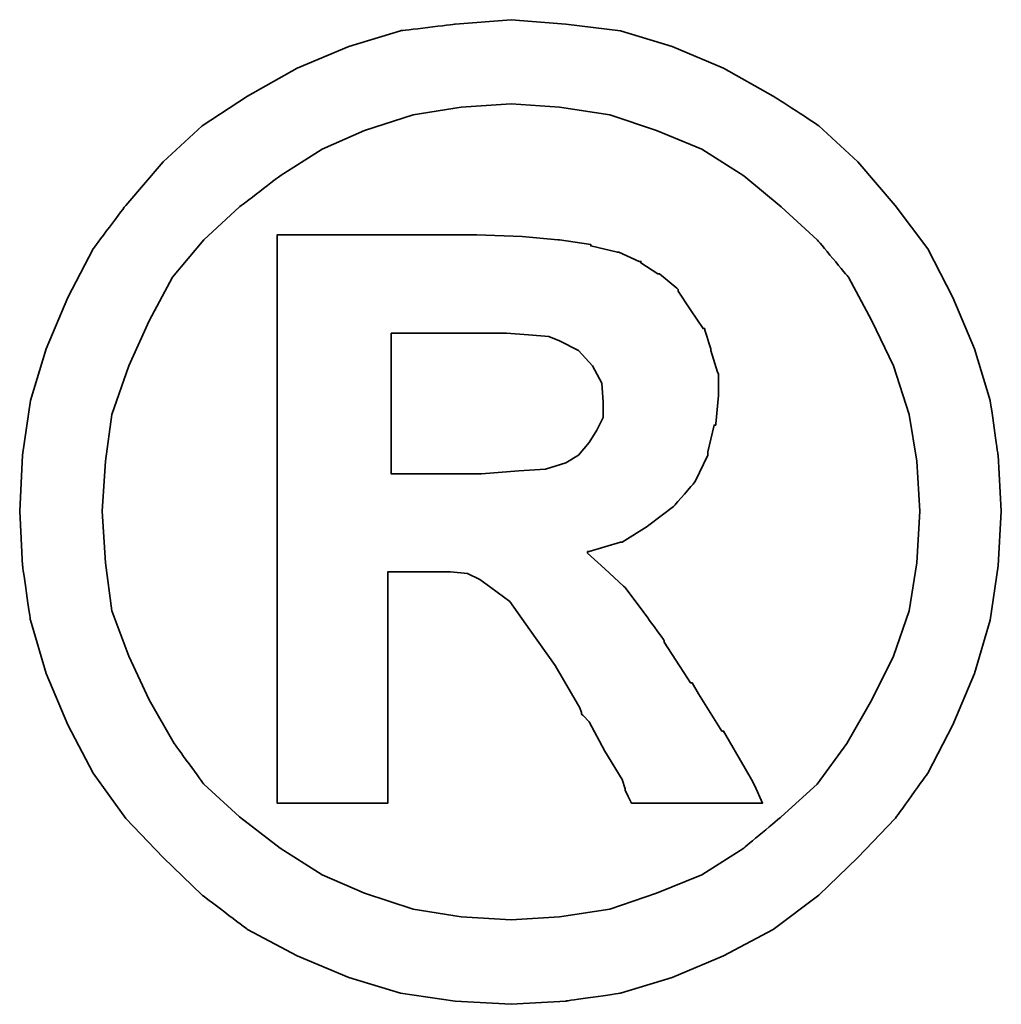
# Model space of a CAD drawing. Header units: millimetres. Extents: x 63 to 550, y -29 to 137.
# Tile 47 of 49: x 449.33 to 450.89, y 23.27 to 24.83. Entities that reach past the tile are written whole.
import ezdxf

# ---------------------------------------------------------------- set-up
doc = ezdxf.new("R2010")
doc.units = ezdxf.units.MM
doc.header["$LTSCALE"] = 0.15
doc.layers.add('DIM', color=4, linetype='CONTINUOUS')
doc.layers.add('layer 1', color=7, linetype='CONTINUOUS')

# ---------------------------------------------------------------- blocks, each defined once
blk = doc.blocks.new('TBI MOTION logo(完整正式版)')
at = {"layer": 'layer 1', "color": 22, "lineweight": 35}
for points, knots in [([(81.20634, 4.98624), (81.20634, 4.98624), (81.18649, 5.32862), (81.18649, 5.32862), (81.18649, 5.32862), (81.18649, 5.32862), (81.13886, 5.66206), (81.13886, 5.66206), (81.13886, 5.66206), (81.13886, 5.66206), (81.04359, 5.97764), (81.04359, 5.97764), (81.04359, 5.97764), (81.04359, 5.97764), (80.91061, 6.29124), (80.91061, 6.29124), (80.91061, 6.29124), (80.91061, 6.29124), (80.75778, 6.58697), (80.75778, 6.58697), (80.75778, 6.58697), (80.75778, 6.58697), (80.5593, 6.85294), (80.5593, 6.85294), (80.5593, 6.85294), (80.5593, 6.85294), (80.33105, 7.1189), (80.33105, 7.1189), (80.33105, 7.1189), (80.33105, 7.1189), (80.09287, 7.33921), (80.09287, 7.33921), (80.09287, 7.33921), (80.09287, 7.33921), (79.815, 7.51982), (79.815, 7.51982), (79.815, 7.51982), (79.815, 7.51982), (79.51133, 7.69051), (79.51133, 7.69051), (79.51133, 7.69051), (79.51133, 7.69051), (79.19773, 7.8235), (79.19773, 7.8235), (79.19773, 7.8235), (79.19773, 7.8235), (78.88215, 7.91877), (78.88215, 7.91877), (78.88215, 7.91877), (78.88215, 7.91877), (78.54871, 7.95846), (78.54871, 7.95846), (78.54871, 7.95846), (78.54871, 7.95846), (78.21526, 7.98625), (78.21526, 7.98625), (78.21526, 7.98625), (78.21526, 7.98625), (77.87388, 7.95846), (77.87388, 7.95846), (77.87388, 7.95846), (77.87388, 7.95846), (77.54044, 7.91877), (77.54044, 7.91877), (77.54044, 7.91877), (77.54044, 7.91877), (77.22485, 7.8235), (77.22485, 7.8235), (77.22485, 7.8235), (77.22485, 7.8235), (76.91027, 7.69051), (76.91027, 7.69051), (76.91027, 7.69051), (76.91027, 7.69051), (76.6056, 7.51982), (76.6056, 7.51982), (76.6056, 7.51982), (76.6056, 7.51982), (76.32972, 7.33921), (76.32972, 7.33921), (76.32972, 7.33921), (76.32972, 7.33921), (76.09154, 7.1189), (76.09154, 7.1189), (76.09154, 7.1189), (76.09154, 7.1189), (75.86329, 6.85294), (75.86329, 6.85294), (75.86329, 6.85294), (75.86329, 6.85294), (75.66382, 6.58697), (75.66382, 6.58697), (75.66382, 6.58697), (75.66382, 6.58697), (75.51099, 6.29124), (75.51099, 6.29124), (75.51099, 6.29124), (75.51099, 6.29124), (75.37702, 5.97764), (75.37702, 5.97764), (75.37702, 5.97764), (75.37702, 5.97764), (75.28175, 5.66206), (75.28175, 5.66206), (75.28175, 5.66206), (75.28175, 5.66206), (75.23411, 5.32862), (75.23411, 5.32862), (75.23411, 5.32862), (75.23411, 5.32862), (75.21625, 4.98624), (75.21625, 4.98624), (75.21625, 4.98624), (75.21625, 4.98624), (75.23411, 4.6528), (75.23411, 4.6528), (75.23411, 4.6528), (75.23411, 4.6528), (75.28175, 4.32035), (75.28175, 4.32035), (75.28175, 4.32035), (75.28175, 4.32035), (75.37702, 3.99583), (75.37702, 3.99583), (75.37702, 3.99583), (75.37702, 3.99583), (75.51099, 3.68224), (75.51099, 3.68224), (75.51099, 3.68224), (75.51099, 3.68224), (75.66382, 3.38749), (75.66382, 3.38749), (75.66382, 3.38749), (75.66382, 3.38749), (75.86329, 3.10963), (75.86329, 3.10963), (75.86329, 3.10963), (75.86329, 3.10963), (76.09154, 2.87145), (76.09154, 2.87145), (76.09154, 2.87145), (76.09154, 2.87145), (76.32972, 2.6432), (76.32972, 2.6432), (76.32972, 2.6432), (76.32972, 2.6432), (76.6056, 2.43381), (76.6056, 2.43381), (76.6056, 2.43381), (76.6056, 2.43381), (76.91027, 2.27205), (76.91027, 2.27205), (76.91027, 2.27205), (76.91027, 2.27205), (77.22485, 2.13906), (77.22485, 2.13906), (77.22485, 2.13906), (77.22485, 2.13906), (77.54044, 2.0438), (77.54044, 2.0438), (77.54044, 2.0438), (77.54044, 2.0438), (77.87388, 1.99616), (77.87388, 1.99616), (77.87388, 1.99616), (77.87388, 1.99616), (78.21526, 1.97631), (78.21526, 1.97631), (78.21526, 1.97631), (78.21526, 1.97631), (78.54871, 1.99616), (78.54871, 1.99616), (78.54871, 1.99616), (78.54871, 1.99616), (78.88215, 2.0438), (78.88215, 2.0438), (78.88215, 2.0438), (78.88215, 2.0438), (79.19773, 2.13906), (79.19773, 2.13906), (79.19773, 2.13906), (79.19773, 2.13906), (79.51133, 2.27205), (79.51133, 2.27205), (79.51133, 2.27205), (79.51133, 2.27205), (79.815, 2.43381), (79.815, 2.43381), (79.815, 2.43381), (79.815, 2.43381), (80.09287, 2.6432), (80.09287, 2.6432), (80.09287, 2.6432), (80.09287, 2.6432), (80.33105, 2.87145), (80.33105, 2.87145), (80.33105, 2.87145), (80.33105, 2.87145), (80.5593, 3.10963), (80.5593, 3.10963), (80.5593, 3.10963), (80.5593, 3.10963), (80.75778, 3.38749), (80.75778, 3.38749), (80.75778, 3.38749), (80.75778, 3.38749), (80.91061, 3.68224), (80.91061, 3.68224), (80.91061, 3.68224), (80.91061, 3.68224), (81.04359, 3.99583), (81.04359, 3.99583), (81.04359, 3.99583), (81.04359, 3.99583), (81.13886, 4.32035), (81.13886, 4.32035), (81.13886, 4.32035), (81.13886, 4.32035), (81.18649, 4.6528), (81.18649, 4.6528), (81.18649, 4.6528), (81.18649, 4.6528), (81.20634, 4.98624), (81.20634, 4.98624)], [0, 0, 0, 0, 0.0178571, 0.0178571, 0.0178571, 0.0178572, 0.0357143, 0.0357143, 0.0357143, 0.0357143, 0.0535714, 0.0535714, 0.0535714, 0.0535714, 0.0714286, 0.0714286, 0.0714286, 0.0714286, 0.0892857, 0.0892857, 0.0892857, 0.0892857, 0.1071429, 0.1071429, 0.1071429, 0.1071429, 0.125, 0.125, 0.125, 0.125, 0.1428571, 0.1428571, 0.1428571, 0.1428572, 0.1607143, 0.1607143, 0.1607143, 0.1607143, 0.1785714, 0.1785714, 0.1785714, 0.1785714, 0.1964286, 0.1964286, 0.1964286, 0.1964286, 0.2142857, 0.2142857, 0.2142857, 0.2142857, 0.2321429, 0.2321429, 0.2321429, 0.2321429, 0.25, 0.25, 0.25, 0.25, 0.2678571, 0.2678571, 0.2678571, 0.2678572, 0.2857143, 0.2857143, 0.2857143, 0.2857143, 0.3035714, 0.3035714, 0.3035714, 0.3035714, 0.3214286, 0.3214286, 0.3214286, 0.3214286, 0.3392857, 0.3392857, 0.3392857, 0.3392857, 0.3571429, 0.3571429, 0.3571429, 0.3571429, 0.375, 0.375, 0.375, 0.375, 0.3928571, 0.3928571, 0.3928571, 0.3928572, 0.4107143, 0.4107143, 0.4107143, 0.4107143, 0.4285714, 0.4285714, 0.4285714, 0.4285714, 0.4464286, 0.4464286, 0.4464286, 0.4464286, 0.4642857, 0.4642857, 0.4642857, 0.4642857, 0.4821429, 0.4821429, 0.4821429, 0.4821429, 0.5, 0.5, 0.5, 0.5, 0.5178571, 0.5178571, 0.5178571, 0.5178572, 0.5357143, 0.5357143, 0.5357143, 0.5357143, 0.5535714, 0.5535714, 0.5535714, 0.5535714, 0.5714286, 0.5714286, 0.5714286, 0.5714286, 0.5892857, 0.5892857, 0.5892857, 0.5892857, 0.6071429, 0.6071429, 0.6071429, 0.6071429, 0.625, 0.625, 0.625, 0.625, 0.6428571, 0.6428571, 0.6428571, 0.6428572, 0.6607143, 0.6607143, 0.6607143, 0.6607143, 0.6785714, 0.6785714, 0.6785714, 0.6785714, 0.6964286, 0.6964286, 0.6964286, 0.6964286, 0.7142857, 0.7142857, 0.7142857, 0.7142857, 0.7321429, 0.7321429, 0.7321429, 0.7321429, 0.75, 0.75, 0.75, 0.75, 0.7678571, 0.7678571, 0.7678571, 0.7678572, 0.7857143, 0.7857143, 0.7857143, 0.7857143, 0.8035714, 0.8035714, 0.8035714, 0.8035714, 0.8214286, 0.8214286, 0.8214286, 0.8214286, 0.8392857, 0.8392857, 0.8392857, 0.8392857, 0.8571429, 0.8571429, 0.8571429, 0.8571429, 0.875, 0.875, 0.875, 0.875, 0.8928571, 0.8928571, 0.8928571, 0.8928572, 0.9107143, 0.9107143, 0.9107143, 0.9107143, 0.9285714, 0.9285714, 0.9285714, 0.9285714, 0.9464286, 0.9464286, 0.9464286, 0.9464286, 0.9642857, 0.9642857, 0.9642857, 0.9642857, 0.9821429, 0.9821429, 0.9821429, 0.9821429, 1, 1, 1, 1]), ([(80.71014, 4.98624), (80.71014, 4.98624), (80.69129, 5.29091), (80.69129, 5.29091), (80.69129, 5.29091), (80.69129, 5.29091), (80.64464, 5.57672), (80.64464, 5.57672), (80.64464, 5.57672), (80.64464, 5.57672), (80.54937, 5.87245), (80.54937, 5.87245), (80.54937, 5.87245), (80.54937, 5.87245), (80.41639, 6.14833), (80.41639, 6.14833), (80.41639, 6.14833), (80.41639, 6.14833), (80.27349, 6.41429), (80.27349, 6.41429), (80.27349, 6.41429), (80.27349, 6.41429), (80.08295, 6.64255), (80.08295, 6.64255), (80.08295, 6.64255), (80.08295, 6.64255), (79.86264, 6.84301), (79.86264, 6.84301), (79.86264, 6.84301), (79.86264, 6.84301), (79.63439, 7.03355), (79.63439, 7.03355), (79.63439, 7.03355), (79.63439, 7.03355), (79.37835, 7.1963), (79.37835, 7.1963), (79.37835, 7.1963), (79.37835, 7.1963), (79.10246, 7.30944), (79.10246, 7.30944), (79.10246, 7.30944), (79.10246, 7.30944), (78.81665, 7.40471), (78.81665, 7.40471), (78.81665, 7.40471), (78.81665, 7.40471), (78.511, 7.45234), (78.511, 7.45234), (78.511, 7.45234), (78.511, 7.45234), (78.21526, 7.47219), (78.21526, 7.47219), (78.21526, 7.47219), (78.21526, 7.47219), (77.9106, 7.45234), (77.9106, 7.45234), (77.9106, 7.45234), (77.9106, 7.45234), (77.61685, 7.40471), (77.61685, 7.40471), (77.61685, 7.40471), (77.61685, 7.40471), (77.32012, 7.30944), (77.32012, 7.30944), (77.32012, 7.30944), (77.32012, 7.30944), (77.06309, 7.1963), (77.06309, 7.1963), (77.06309, 7.1963), (77.06309, 7.1963), (76.80606, 7.03355), (76.80606, 7.03355), (76.80606, 7.03355), (76.80606, 7.03355), (76.55797, 6.84301), (76.55797, 6.84301), (76.55797, 6.84301), (76.55797, 6.84301), (76.34063, 6.64255), (76.34063, 6.64255), (76.34063, 6.64255), (76.34063, 6.64255), (76.1491, 6.41429), (76.1491, 6.41429), (76.1491, 6.41429), (76.1491, 6.41429), (76.0062, 6.14833), (76.0062, 6.14833), (76.0062, 6.14833), (76.0062, 6.14833), (75.88314, 5.87245), (75.88314, 5.87245), (75.88314, 5.87245), (75.88314, 5.87245), (75.77794, 5.57672), (75.77794, 5.57672), (75.77794, 5.57672), (75.77794, 5.57672), (75.73924, 5.29091), (75.73924, 5.29091), (75.73924, 5.29091), (75.73924, 5.29091), (75.72039, 4.98624), (75.72039, 4.98624), (75.72039, 4.98624), (75.72039, 4.98624), (75.73924, 4.67165), (75.73924, 4.67165), (75.73924, 4.67165), (75.73924, 4.67165), (75.77794, 4.37791), (75.77794, 4.37791), (75.77794, 4.37791), (75.77794, 4.37791), (75.88314, 4.10102), (75.88314, 4.10102), (75.88314, 4.10102), (75.88314, 4.10102), (76.0062, 3.83407), (76.0062, 3.83407), (76.0062, 3.83407), (76.0062, 3.83407), (76.15902, 3.56811), (76.15902, 3.56811), (76.15902, 3.56811), (76.15902, 3.56811), (76.34063, 3.32001), (76.34063, 3.32001), (76.34063, 3.32001), (76.34063, 3.32001), (76.55797, 3.11955), (76.55797, 3.11955), (76.55797, 3.11955), (76.55797, 3.11955), (76.80606, 2.92901), (76.80606, 2.92901), (76.80606, 2.92901), (76.80606, 2.92901), (77.06309, 2.76725), (77.06309, 2.76725), (77.06309, 2.76725), (77.06309, 2.76725), (77.32012, 2.65412), (77.32012, 2.65412), (77.32012, 2.65412), (77.32012, 2.65412), (77.61685, 2.55786), (77.61685, 2.55786), (77.61685, 2.55786), (77.61685, 2.55786), (77.9106, 2.51022), (77.9106, 2.51022), (77.9106, 2.51022), (77.9106, 2.51022), (78.21526, 2.49137), (78.21526, 2.49137), (78.21526, 2.49137), (78.21526, 2.49137), (78.511, 2.51022), (78.511, 2.51022), (78.511, 2.51022), (78.511, 2.51022), (78.81665, 2.55786), (78.81665, 2.55786), (78.81665, 2.55786), (78.81665, 2.55786), (79.10246, 2.65412), (79.10246, 2.65412), (79.10246, 2.65412), (79.10246, 2.65412), (79.37835, 2.76725), (79.37835, 2.76725), (79.37835, 2.76725), (79.37835, 2.76725), (79.63439, 2.92901), (79.63439, 2.92901), (79.63439, 2.92901), (79.63439, 2.92901), (79.86264, 3.11955), (79.86264, 3.11955), (79.86264, 3.11955), (79.86264, 3.11955), (80.08295, 3.32001), (80.08295, 3.32001), (80.08295, 3.32001), (80.08295, 3.32001), (80.26356, 3.56811), (80.26356, 3.56811), (80.26356, 3.56811), (80.26356, 3.56811), (80.41639, 3.83407), (80.41639, 3.83407), (80.41639, 3.83407), (80.41639, 3.83407), (80.54937, 4.10102), (80.54937, 4.10102), (80.54937, 4.10102), (80.54937, 4.10102), (80.64464, 4.37791), (80.64464, 4.37791), (80.64464, 4.37791), (80.64464, 4.37791), (80.69129, 4.67165), (80.69129, 4.67165), (80.69129, 4.67165), (80.69129, 4.67165), (80.71014, 4.98624), (80.71014, 4.98624)], [0, 0, 0, 0, 0.0192308, 0.0192308, 0.0192308, 0.0192308, 0.0384615, 0.0384615, 0.0384615, 0.0384615, 0.0576923, 0.0576923, 0.0576923, 0.0576923, 0.0769231, 0.0769231, 0.0769231, 0.0769231, 0.0961538, 0.0961538, 0.0961538, 0.0961539, 0.1153846, 0.1153846, 0.1153846, 0.1153846, 0.1346154, 0.1346154, 0.1346154, 0.1346154, 0.1538462, 0.1538462, 0.1538462, 0.1538462, 0.1730769, 0.1730769, 0.1730769, 0.1730769, 0.1923077, 0.1923077, 0.1923077, 0.1923077, 0.2115385, 0.2115385, 0.2115385, 0.2115385, 0.2307692, 0.2307692, 0.2307692, 0.2307692, 0.25, 0.25, 0.25, 0.25, 0.2692308, 0.2692308, 0.2692308, 0.2692308, 0.2884615, 0.2884615, 0.2884615, 0.2884615, 0.3076923, 0.3076923, 0.3076923, 0.3076923, 0.3269231, 0.3269231, 0.3269231, 0.3269231, 0.3461538, 0.3461538, 0.3461538, 0.3461539, 0.3653846, 0.3653846, 0.3653846, 0.3653846, 0.3846154, 0.3846154, 0.3846154, 0.3846154, 0.4038462, 0.4038462, 0.4038462, 0.4038462, 0.4230769, 0.4230769, 0.4230769, 0.4230769, 0.4423077, 0.4423077, 0.4423077, 0.4423077, 0.4615385, 0.4615385, 0.4615385, 0.4615385, 0.4807692, 0.4807692, 0.4807692, 0.4807692, 0.5, 0.5, 0.5, 0.5, 0.5192308, 0.5192308, 0.5192308, 0.5192308, 0.5384615, 0.5384615, 0.5384615, 0.5384615, 0.5576923, 0.5576923, 0.5576923, 0.5576923, 0.5769231, 0.5769231, 0.5769231, 0.5769231, 0.5961538, 0.5961538, 0.5961538, 0.5961539, 0.6153846, 0.6153846, 0.6153846, 0.6153846, 0.6346154, 0.6346154, 0.6346154, 0.6346154, 0.6538462, 0.6538462, 0.6538462, 0.6538462, 0.6730769, 0.6730769, 0.6730769, 0.6730769, 0.6923077, 0.6923077, 0.6923077, 0.6923077, 0.7115385, 0.7115385, 0.7115385, 0.7115385, 0.7307692, 0.7307692, 0.7307692, 0.7307692, 0.75, 0.75, 0.75, 0.75, 0.7692308, 0.7692308, 0.7692308, 0.7692308, 0.7884615, 0.7884615, 0.7884615, 0.7884615, 0.8076923, 0.8076923, 0.8076923, 0.8076923, 0.8269231, 0.8269231, 0.8269231, 0.8269231, 0.8461538, 0.8461538, 0.8461538, 0.8461539, 0.8653846, 0.8653846, 0.8653846, 0.8653846, 0.8846154, 0.8846154, 0.8846154, 0.8846154, 0.9038462, 0.9038462, 0.9038462, 0.9038462, 0.9230769, 0.9230769, 0.9230769, 0.9230769, 0.9423077, 0.9423077, 0.9423077, 0.9423077, 0.9615385, 0.9615385, 0.9615385, 0.9615385, 0.9807692, 0.9807692, 0.9807692, 0.9807692, 1, 1, 1, 1]), ([(76.78721, 3.2823), (76.78721, 3.2823), (76.78721, 3.32001), (76.78721, 3.32001), (76.78721, 3.32001), (76.78721, 3.32001), (76.78721, 3.42422), (76.78721, 3.42422), (76.78721, 3.42422), (76.78721, 3.42422), (76.78721, 3.59689), (76.78721, 3.59689), (76.78721, 3.59689), (76.78721, 3.59689), (76.78721, 3.80529), (76.78721, 3.80529), (76.78721, 3.80529), (76.78721, 3.80529), (76.78721, 4.0524), (76.78721, 4.0524), (76.78721, 4.0524), (76.78721, 4.0524), (76.78721, 4.32035), (76.78721, 4.32035), (76.78721, 4.32035), (76.78721, 4.32035), (76.78721, 4.92868), (76.78721, 4.92868), (76.78721, 4.92868), (76.78721, 4.92868), (76.78721, 5.53801), (76.78721, 5.53801), (76.78721, 5.53801), (76.78721, 5.53801), (76.78721, 5.82482), (76.78721, 5.82482), (76.78721, 5.82482), (76.78721, 5.82482), (76.78721, 6.07291), (76.78721, 6.07291), (76.78721, 6.07291), (76.78721, 6.07291), (76.78721, 6.30017), (76.78721, 6.30017), (76.78721, 6.30017), (76.78721, 6.30017), (76.78721, 6.45399), (76.78721, 6.45399), (76.78721, 6.45399), (76.78721, 6.45399), (76.78721, 6.5572), (76.78721, 6.5572), (76.78721, 6.5572), (76.78721, 6.5572), (76.78721, 6.59689), (76.78721, 6.59689), (76.78721, 6.59689), (76.78721, 6.59689), (76.78721, 6.67232), (76.78721, 6.67232), (76.78721, 6.67232), (76.78721, 6.67232), (76.8537, 6.67232), (76.8537, 6.67232), (76.8537, 6.67232), (76.8537, 6.67232), (76.87355, 6.67232), (76.87355, 6.67232), (76.87355, 6.67232), (76.87355, 6.67232), (76.91027, 6.67232), (76.91027, 6.67232), (76.91027, 6.67232), (76.91027, 6.67232), (77.04424, 6.67232), (77.04424, 6.67232), (77.04424, 6.67232), (77.04424, 6.67232), (77.22485, 6.67232), (77.22485, 6.67232), (77.22485, 6.67232), (77.22485, 6.67232), (77.43524, 6.67232), (77.43524, 6.67232), (77.43524, 6.67232), (77.43524, 6.67232), (77.65357, 6.67232), (77.65357, 6.67232), (77.65357, 6.67232), (77.65357, 6.67232), (77.82625, 6.67232), (77.82625, 6.67232), (77.82625, 6.67232), (77.82625, 6.67232), (77.94037, 6.67232), (77.94037, 6.67232), (77.94037, 6.67232), (77.94037, 6.67232), (77.97709, 6.67232), (77.97709, 6.67232), (77.97709, 6.67232), (77.97709, 6.67232), (77.99694, 6.67232), (77.99694, 6.67232), (77.99694, 6.67232), (77.99694, 6.67232), (78.00686, 6.67232), (78.00686, 6.67232), (78.00686, 6.67232), (78.00686, 6.67232), (78.28275, 6.6624), (78.28275, 6.6624), (78.28275, 6.6624), (78.28275, 6.6624), (78.50107, 6.64255), (78.50107, 6.64255), (78.50107, 6.64255), (78.50107, 6.64255), (78.511, 6.64255), (78.511, 6.64255), (78.511, 6.64255), (78.511, 6.64255), (78.70154, 6.61476), (78.70154, 6.61476), (78.70154, 6.61476), (78.70154, 6.61476), (78.70154, 6.60483), (78.70154, 6.60483), (78.70154, 6.60483), (78.70154, 6.60483), (78.86429, 6.56713), (78.86429, 6.56713), (78.86429, 6.56713), (78.86429, 6.56713), (78.87223, 6.56713), (78.87223, 6.56713), (78.87223, 6.56713), (78.87223, 6.56713), (78.99727, 6.51056), (78.99727, 6.51056), (78.99727, 6.51056), (78.99727, 6.51056), (79.00719, 6.51056), (79.00719, 6.51056), (79.00719, 6.51056), (79.00719, 6.51056), (79.00719, 6.50162), (79.00719, 6.50162), (79.00719, 6.50162), (79.00719, 6.50162), (79.1104, 6.43415), (79.1104, 6.43415), (79.1104, 6.43415), (79.1104, 6.43415), (79.12132, 6.43415), (79.12132, 6.43415), (79.12132, 6.43415), (79.12132, 6.43415), (79.22552, 6.34781), (79.22552, 6.34781), (79.22552, 6.34781), (79.22552, 6.34781), (79.23544, 6.33888), (79.23544, 6.33888), (79.23544, 6.33888), (79.23544, 6.33888), (79.23544, 6.32895), (79.23544, 6.32895), (79.23544, 6.32895), (79.23544, 6.32895), (79.31087, 6.21483), (79.31087, 6.21483), (79.31087, 6.21483), (79.31087, 6.21483), (79.38629, 6.1007), (79.38629, 6.1007), (79.38629, 6.1007), (79.38629, 6.1007), (79.3972, 6.1007), (79.3972, 6.1007), (79.3972, 6.1007), (79.3972, 6.1007), (79.3972, 6.09078), (79.3972, 6.09078), (79.3972, 6.09078), (79.3972, 6.09078), (79.43392, 5.97764), (79.43392, 5.97764), (79.43392, 5.97764), (79.43392, 5.97764), (79.43392, 5.96772), (79.43392, 5.96772), (79.43392, 5.96772), (79.43392, 5.96772), (79.47362, 5.83474), (79.47362, 5.83474), (79.47362, 5.83474), (79.47362, 5.83474), (79.48156, 5.82482), (79.48156, 5.82482), (79.48156, 5.82482), (79.48156, 5.82482), (79.48156, 5.69977), (79.48156, 5.69977), (79.48156, 5.69977), (79.48156, 5.69977), (79.48156, 5.69183), (79.48156, 5.69183), (79.48156, 5.69183), (79.48156, 5.69183), (79.4637, 5.51915), (79.4637, 5.51915), (79.4637, 5.51915), (79.4637, 5.51915), (79.4637, 5.51122), (79.4637, 5.51122), (79.4637, 5.51122), (79.4637, 5.51122), (79.45377, 5.51122), (79.45377, 5.51122), (79.45377, 5.51122), (79.45377, 5.51122), (79.41507, 5.34847), (79.41507, 5.34847), (79.41507, 5.34847), (79.41507, 5.34847), (79.41507, 5.33854), (79.41507, 5.33854), (79.41507, 5.33854), (79.41507, 5.33854), (79.41507, 5.32862), (79.41507, 5.32862), (79.41507, 5.32862), (79.41507, 5.32862), (79.33865, 5.16785), (79.33865, 5.16785), (79.33865, 5.16785), (79.33865, 5.16785), (79.33071, 5.15693), (79.33071, 5.15693), (79.33071, 5.15693), (79.33071, 5.15693), (79.2156, 5.02495), (79.2156, 5.02495), (79.2156, 5.02495), (79.2156, 5.02495), (79.20567, 5.01502), (79.20567, 5.01502), (79.20567, 5.01502), (79.20567, 5.01502), (79.05483, 4.89991), (79.05483, 4.89991), (79.05483, 4.89991), (79.05483, 4.89991), (79.04491, 4.89197), (79.04491, 4.89197), (79.04491, 4.89197), (79.04491, 4.89197), (78.89208, 4.7967), (78.89208, 4.7967), (78.89208, 4.7967), (78.89208, 4.7967), (78.88215, 4.7967), (78.88215, 4.7967), (78.88215, 4.7967), (78.88215, 4.7967), (78.69161, 4.73913), (78.69161, 4.73913), (78.69161, 4.73913), (78.69161, 4.73913), (78.68169, 4.73913), (78.68169, 4.73913), (78.68169, 4.73913), (78.68169, 4.73913), (78.68169, 4.72921), (78.68169, 4.72921), (78.68169, 4.72921), (78.68169, 4.72921), (78.78688, 4.63394), (78.78688, 4.63394), (78.78688, 4.63394), (78.78688, 4.63394), (78.902, 4.52875), (78.902, 4.52875), (78.902, 4.52875), (78.902, 4.52875), (78.91093, 4.52081), (78.91093, 4.52081), (78.91093, 4.52081), (78.91093, 4.52081), (79.02506, 4.36798), (79.02506, 4.36798), (79.02506, 4.36798), (79.02506, 4.36798), (79.1501, 4.1953), (79.1501, 4.1953), (79.1501, 4.1953), (79.1501, 4.1953), (79.1501, 4.18736), (79.1501, 4.18736), (79.1501, 4.18736), (79.1501, 4.18736), (79.29201, 3.96705), (79.29201, 3.96705), (79.29201, 3.96705), (79.29201, 3.96705), (79.31087, 3.93828), (79.31087, 3.93828), (79.31087, 3.93828), (79.31087, 3.93828), (79.32079, 3.93828), (79.32079, 3.93828), (79.32079, 3.93828), (79.32079, 3.93828), (79.3585, 3.87178), (79.3585, 3.87178), (79.3585, 3.87178), (79.3585, 3.87178), (79.50141, 3.64353), (79.50141, 3.64353), (79.50141, 3.64353), (79.50141, 3.64353), (79.51133, 3.64353), (79.51133, 3.64353), (79.51133, 3.64353), (79.51133, 3.64353), (79.64431, 3.41528), (79.64431, 3.41528), (79.64431, 3.41528), (79.64431, 3.41528), (79.68202, 3.3478), (79.68202, 3.3478), (79.68202, 3.3478), (79.68202, 3.3478), (79.70187, 3.31009), (79.70187, 3.31009), (79.70187, 3.31009), (79.70187, 3.31009), (79.7495, 3.2049), (79.7495, 3.2049), (79.7495, 3.2049), (79.7495, 3.2049), (79.64431, 3.2049), (79.64431, 3.2049), (79.64431, 3.2049), (79.64431, 3.2049), (79.62546, 3.2049), (79.62546, 3.2049), (79.62546, 3.2049), (79.62546, 3.2049), (79.53912, 3.2049), (79.53912, 3.2049), (79.53912, 3.2049), (79.53912, 3.2049), (79.31087, 3.2049), (79.31087, 3.2049), (79.31087, 3.2049), (79.31087, 3.2049), (79.08262, 3.2049), (79.08262, 3.2049), (79.08262, 3.2049), (79.08262, 3.2049), (79.00719, 3.2049), (79.00719, 3.2049), (79.00719, 3.2049), (79.00719, 3.2049), (78.98735, 3.2049), (78.98735, 3.2049), (78.98735, 3.2049), (78.98735, 3.2049), (78.94964, 3.2049), (78.94964, 3.2049), (78.94964, 3.2049), (78.94964, 3.2049), (78.92979, 3.24459), (78.92979, 3.24459), (78.92979, 3.24459), (78.92979, 3.24459), (78.91093, 3.2823), (78.91093, 3.2823), (78.91093, 3.2823), (78.91093, 3.2823), (78.91093, 3.29223), (78.91093, 3.29223), (78.91093, 3.29223), (78.91093, 3.29223), (78.89208, 3.3478), (78.89208, 3.3478), (78.89208, 3.3478), (78.89208, 3.3478), (78.78688, 3.52048), (78.78688, 3.52048), (78.78688, 3.52048), (78.78688, 3.52048), (78.69161, 3.7001), (78.69161, 3.7001), (78.69161, 3.7001), (78.69161, 3.7001), (78.6539, 3.7388), (78.6539, 3.7388), (78.6539, 3.7388), (78.6539, 3.7388), (78.64398, 3.74873), (78.64398, 3.74873), (78.64398, 3.74873), (78.64398, 3.74873), (78.64398, 3.75766), (78.64398, 3.75766), (78.64398, 3.75766), (78.64398, 3.75766), (78.63405, 3.78644), (78.63405, 3.78644), (78.63405, 3.78644), (78.63405, 3.78644), (78.48321, 4.04347), (78.48321, 4.04347), (78.48321, 4.04347), (78.48321, 4.04347), (78.33038, 4.2618), (78.33038, 4.2618), (78.33038, 4.2618), (78.33038, 4.2618), (78.20732, 4.43447), (78.20732, 4.43447), (78.20732, 4.43447), (78.20732, 4.43447), (78.09221, 4.52081), (78.09221, 4.52081), (78.09221, 4.52081), (78.09221, 4.52081), (78.02472, 4.56845), (78.02472, 4.56845), (78.02472, 4.56845), (78.02472, 4.56845), (77.9493, 4.60616), (77.9493, 4.60616), (77.9493, 4.60616), (77.9493, 4.60616), (77.8451, 4.61608), (77.8451, 4.61608), (77.8451, 4.61608), (77.8451, 4.61608), (77.71113, 4.61608), (77.71113, 4.61608), (77.71113, 4.61608), (77.71113, 4.61608), (77.69128, 4.61608), (77.69128, 4.61608), (77.69128, 4.61608), (77.69128, 4.61608), (77.67342, 4.61608), (77.67342, 4.61608), (77.67342, 4.61608), (77.67342, 4.61608), (77.5583, 4.61608), (77.5583, 4.61608), (77.5583, 4.61608), (77.5583, 4.61608), (77.46303, 4.61608), (77.46303, 4.61608), (77.46303, 4.61608), (77.46303, 4.61608), (77.46303, 4.54761), (77.46303, 4.54761), (77.46303, 4.54761), (77.46303, 4.54761), (77.46303, 4.47318), (77.46303, 4.47318), (77.46303, 4.47318), (77.46303, 4.47318), (77.46303, 4.24294), (77.46303, 4.24294), (77.46303, 4.24294), (77.46303, 4.24294), (77.46303, 3.99583), (77.46303, 3.99583), (77.46303, 3.99583), (77.46303, 3.99583), (77.46303, 3.72888), (77.46303, 3.72888), (77.46303, 3.72888), (77.46303, 3.72888), (77.46303, 3.51055), (77.46303, 3.51055), (77.46303, 3.51055), (77.46303, 3.51055), (77.46303, 3.42422), (77.46303, 3.42422), (77.46303, 3.42422), (77.46303, 3.42422), (77.46303, 3.35773), (77.46303, 3.35773), (77.46303, 3.35773), (77.46303, 3.35773), (77.46303, 3.30017), (77.46303, 3.30017), (77.46303, 3.30017), (77.46303, 3.30017), (77.46303, 3.2823), (77.46303, 3.2823), (77.46303, 3.2823), (77.46303, 3.2823), (77.46303, 3.2049), (77.46303, 3.2049), (77.46303, 3.2049), (77.46303, 3.2049), (77.39753, 3.2049), (77.39753, 3.2049), (77.39753, 3.2049), (77.39753, 3.2049), (77.37768, 3.2049), (77.37768, 3.2049), (77.37768, 3.2049), (77.37768, 3.2049), (77.32012, 3.2049), (77.32012, 3.2049), (77.32012, 3.2049), (77.32012, 3.2049), (77.12165, 3.2049), (77.12165, 3.2049), (77.12165, 3.2049), (77.12165, 3.2049), (76.94897, 3.2049), (76.94897, 3.2049), (76.94897, 3.2049), (76.94897, 3.2049), (76.8924, 3.2049), (76.8924, 3.2049), (76.8924, 3.2049), (76.8924, 3.2049), (76.8537, 3.2049), (76.8537, 3.2049), (76.8537, 3.2049), (76.8537, 3.2049), (76.78721, 3.2049), (76.78721, 3.2049), (76.78721, 3.2049), (76.78721, 3.2049), (76.78721, 3.2823), (76.78721, 3.2823)], [0, 0, 0, 0, 0.0074074, 0.0074074, 0.0074074, 0.0074074, 0.0148148, 0.0148148, 0.0148148, 0.0148148, 0.0222222, 0.0222222, 0.0222222, 0.0222222, 0.0296296, 0.0296296, 0.0296296, 0.0296296, 0.037037, 0.037037, 0.037037, 0.037037, 0.0444444, 0.0444444, 0.0444444, 0.0444445, 0.0518519, 0.0518519, 0.0518519, 0.0518519, 0.0592593, 0.0592593, 0.0592593, 0.0592593, 0.0666667, 0.0666667, 0.0666667, 0.0666667, 0.0740741, 0.0740741, 0.0740741, 0.0740741, 0.0814815, 0.0814815, 0.0814815, 0.0814815, 0.0888889, 0.0888889, 0.0888889, 0.0888889, 0.0962963, 0.0962963, 0.0962963, 0.0962963, 0.1037037, 0.1037037, 0.1037037, 0.1037037, 0.1111111, 0.1111111, 0.1111111, 0.1111111, 0.1185185, 0.1185185, 0.1185185, 0.1185185, 0.1259259, 0.1259259, 0.1259259, 0.1259259, 0.1333333, 0.1333333, 0.1333333, 0.1333333, 0.1407407, 0.1407407, 0.1407407, 0.1407408, 0.1481481, 0.1481481, 0.1481481, 0.1481482, 0.1555556, 0.1555556, 0.1555556, 0.1555556, 0.162963, 0.162963, 0.162963, 0.162963, 0.1703704, 0.1703704, 0.1703704, 0.1703704, 0.1777778, 0.1777778, 0.1777778, 0.1777778, 0.1851852, 0.1851852, 0.1851852, 0.1851852, 0.1925926, 0.1925926, 0.1925926, 0.1925926, 0.2, 0.2, 0.2, 0.2, 0.2074074, 0.2074074, 0.2074074, 0.2074074, 0.2148148, 0.2148148, 0.2148148, 0.2148148, 0.2222222, 0.2222222, 0.2222222, 0.2222222, 0.2296296, 0.2296296, 0.2296296, 0.2296296, 0.237037, 0.237037, 0.237037, 0.237037, 0.2444444, 0.2444444, 0.2444444, 0.2444445, 0.2518519, 0.2518519, 0.2518519, 0.2518519, 0.2592593, 0.2592593, 0.2592593, 0.2592593, 0.2666667, 0.2666667, 0.2666667, 0.2666667, 0.2740741, 0.2740741, 0.2740741, 0.2740741, 0.2814815, 0.2814815, 0.2814815, 0.2814815, 0.2888889, 0.2888889, 0.2888889, 0.2888889, 0.2962963, 0.2962963, 0.2962963, 0.2962963, 0.3037037, 0.3037037, 0.3037037, 0.3037037, 0.3111111, 0.3111111, 0.3111111, 0.3111111, 0.3185185, 0.3185185, 0.3185185, 0.3185185, 0.3259259, 0.3259259, 0.3259259, 0.3259259, 0.3333333, 0.3333333, 0.3333333, 0.3333333, 0.3407407, 0.3407407, 0.3407407, 0.3407408, 0.3481481, 0.3481481, 0.3481481, 0.3481482, 0.3555556, 0.3555556, 0.3555556, 0.3555556, 0.362963, 0.362963, 0.362963, 0.362963, 0.3703704, 0.3703704, 0.3703704, 0.3703704, 0.3777778, 0.3777778, 0.3777778, 0.3777778, 0.3851852, 0.3851852, 0.3851852, 0.3851852, 0.3925926, 0.3925926, 0.3925926, 0.3925926, 0.4, 0.4, 0.4, 0.4, 0.4074074, 0.4074074, 0.4074074, 0.4074074, 0.4148148, 0.4148148, 0.4148148, 0.4148148, 0.4222222, 0.4222222, 0.4222222, 0.4222222, 0.4296296, 0.4296296, 0.4296296, 0.4296296, 0.437037, 0.437037, 0.437037, 0.437037, 0.4444444, 0.4444444, 0.4444444, 0.4444445, 0.4518519, 0.4518519, 0.4518519, 0.4518519, 0.4592593, 0.4592593, 0.4592593, 0.4592593, 0.4666667, 0.4666667, 0.4666667, 0.4666667, 0.4740741, 0.4740741, 0.4740741, 0.4740741, 0.4814815, 0.4814815, 0.4814815, 0.4814815, 0.4888889, 0.4888889, 0.4888889, 0.4888889, 0.4962963, 0.4962963, 0.4962963, 0.4962963, 0.5037037, 0.5037037, 0.5037037, 0.5037037, 0.5111111, 0.5111111, 0.5111111, 0.5111111, 0.5185185, 0.5185185, 0.5185185, 0.5185185, 0.5259259, 0.5259259, 0.5259259, 0.5259259, 0.5333333, 0.5333333, 0.5333333, 0.5333333, 0.5407407, 0.5407407, 0.5407407, 0.5407408, 0.5481481, 0.5481481, 0.5481481, 0.5481482, 0.5555556, 0.5555556, 0.5555556, 0.5555556, 0.562963, 0.562963, 0.562963, 0.562963, 0.5703704, 0.5703704, 0.5703704, 0.5703704, 0.5777778, 0.5777778, 0.5777778, 0.5777778, 0.5851852, 0.5851852, 0.5851852, 0.5851852, 0.5925926, 0.5925926, 0.5925926, 0.5925926, 0.6, 0.6, 0.6, 0.6, 0.6074074, 0.6074074, 0.6074074, 0.6074074, 0.6148148, 0.6148148, 0.6148148, 0.6148148, 0.6222222, 0.6222222, 0.6222222, 0.6222222, 0.6296296, 0.6296296, 0.6296296, 0.6296296, 0.637037, 0.637037, 0.637037, 0.637037, 0.6444444, 0.6444444, 0.6444444, 0.6444445, 0.6518519, 0.6518519, 0.6518519, 0.6518519, 0.6592593, 0.6592593, 0.6592593, 0.6592593, 0.6666667, 0.6666667, 0.6666667, 0.6666667, 0.6740741, 0.6740741, 0.6740741, 0.6740741, 0.6814815, 0.6814815, 0.6814815, 0.6814815, 0.6888889, 0.6888889, 0.6888889, 0.6888889, 0.6962963, 0.6962963, 0.6962963, 0.6962963, 0.7037037, 0.7037037, 0.7037037, 0.7037037, 0.7111111, 0.7111111, 0.7111111, 0.7111111, 0.7185185, 0.7185185, 0.7185185, 0.7185185, 0.7259259, 0.7259259, 0.7259259, 0.7259259, 0.7333333, 0.7333333, 0.7333333, 0.7333333, 0.7407407, 0.7407407, 0.7407407, 0.7407408, 0.7481481, 0.7481481, 0.7481481, 0.7481482, 0.7555556, 0.7555556, 0.7555556, 0.7555556, 0.762963, 0.762963, 0.762963, 0.762963, 0.7703704, 0.7703704, 0.7703704, 0.7703704, 0.7777778, 0.7777778, 0.7777778, 0.7777778, 0.7851852, 0.7851852, 0.7851852, 0.7851852, 0.7925926, 0.7925926, 0.7925926, 0.7925926, 0.8, 0.8, 0.8, 0.8, 0.8074074, 0.8074074, 0.8074074, 0.8074074, 0.8148148, 0.8148148, 0.8148148, 0.8148148, 0.8222222, 0.8222222, 0.8222222, 0.8222222, 0.8296296, 0.8296296, 0.8296296, 0.8296296, 0.837037, 0.837037, 0.837037, 0.837037, 0.8444444, 0.8444444, 0.8444444, 0.8444445, 0.8518519, 0.8518519, 0.8518519, 0.8518519, 0.8592593, 0.8592593, 0.8592593, 0.8592593, 0.8666667, 0.8666667, 0.8666667, 0.8666667, 0.8740741, 0.8740741, 0.8740741, 0.8740741, 0.8814815, 0.8814815, 0.8814815, 0.8814815, 0.8888889, 0.8888889, 0.8888889, 0.8888889, 0.8962963, 0.8962963, 0.8962963, 0.8962963, 0.9037037, 0.9037037, 0.9037037, 0.9037037, 0.9111111, 0.9111111, 0.9111111, 0.9111111, 0.9185185, 0.9185185, 0.9185185, 0.9185185, 0.9259259, 0.9259259, 0.9259259, 0.9259259, 0.9333333, 0.9333333, 0.9333333, 0.9333333, 0.9407407, 0.9407407, 0.9407407, 0.9407408, 0.9481481, 0.9481481, 0.9481481, 0.9481482, 0.9555556, 0.9555556, 0.9555556, 0.9555556, 0.962963, 0.962963, 0.962963, 0.962963, 0.9703704, 0.9703704, 0.9703704, 0.9703704, 0.9777778, 0.9777778, 0.9777778, 0.9777778, 0.9851852, 0.9851852, 0.9851852, 0.9851852, 0.9925926, 0.9925926, 0.9925926, 0.9925926, 1, 1, 1, 1]), ([(77.48288, 6.07291), (77.48288, 6.07291), (77.48288, 5.99551), (77.48288, 5.99551), (77.48288, 5.99551), (77.48288, 5.99551), (77.48288, 5.82482), (77.48288, 5.82482), (77.48288, 5.82482), (77.48288, 5.82482), (77.48288, 5.63328), (77.48288, 5.63328), (77.48288, 5.63328), (77.48288, 5.63328), (77.48288, 5.46358), (77.48288, 5.46358), (77.48288, 5.46358), (77.48288, 5.46358), (77.48288, 5.29091), (77.48288, 5.29091), (77.48288, 5.29091), (77.48288, 5.29091), (77.48288, 5.21449), (77.48288, 5.21449), (77.48288, 5.21449), (77.48288, 5.21449), (77.50074, 5.21449), (77.50074, 5.21449), (77.50074, 5.21449), (77.50074, 5.21449), (77.71113, 5.21449), (77.71113, 5.21449), (77.71113, 5.21449), (77.71113, 5.21449), (77.94037, 5.21449), (77.94037, 5.21449), (77.94037, 5.21449), (77.94037, 5.21449), (78.01579, 5.21449), (78.01579, 5.21449), (78.01579, 5.21449), (78.01579, 5.21449), (78.03465, 5.21449), (78.03465, 5.21449), (78.03465, 5.21449), (78.03465, 5.21449), (78.2629, 5.23335), (78.2629, 5.23335), (78.2629, 5.23335), (78.2629, 5.23335), (78.42565, 5.24327), (78.42565, 5.24327), (78.42565, 5.24327), (78.42565, 5.24327), (78.54871, 5.28098), (78.54871, 5.28098), (78.54871, 5.28098), (78.54871, 5.28098), (78.62611, 5.32862), (78.62611, 5.32862), (78.62611, 5.32862), (78.62611, 5.32862), (78.69161, 5.40503), (78.69161, 5.40503), (78.69161, 5.40503), (78.69161, 5.40503), (78.73925, 5.48145), (78.73925, 5.48145), (78.73925, 5.48145), (78.73925, 5.48145), (78.77696, 5.55885), (78.77696, 5.55885), (78.77696, 5.55885), (78.77696, 5.55885), (78.77696, 5.65214), (78.77696, 5.65214), (78.77696, 5.65214), (78.77696, 5.65214), (78.76902, 5.76726), (78.76902, 5.76726), (78.76902, 5.76726), (78.76902, 5.76726), (78.71146, 5.87245), (78.71146, 5.87245), (78.71146, 5.87245), (78.71146, 5.87245), (78.62611, 5.96772), (78.62611, 5.96772), (78.62611, 5.96772), (78.62611, 5.96772), (78.511, 6.02528), (78.511, 6.02528), (78.511, 6.02528), (78.511, 6.02528), (78.44451, 6.05306), (78.44451, 6.05306), (78.44451, 6.05306), (78.44451, 6.05306), (78.32046, 6.06299), (78.32046, 6.06299), (78.32046, 6.06299), (78.32046, 6.06299), (78.18748, 6.07291), (78.18748, 6.07291), (78.18748, 6.07291), (78.18748, 6.07291), (77.99694, 6.07291), (77.99694, 6.07291), (77.99694, 6.07291), (77.99694, 6.07291), (77.97709, 6.07291), (77.97709, 6.07291), (77.97709, 6.07291), (77.97709, 6.07291), (77.90167, 6.07291), (77.90167, 6.07291), (77.90167, 6.07291), (77.90167, 6.07291), (77.69128, 6.07291), (77.69128, 6.07291), (77.69128, 6.07291), (77.69128, 6.07291), (77.50074, 6.07291), (77.50074, 6.07291), (77.50074, 6.07291), (77.50074, 6.07291), (77.48288, 6.07291), (77.48288, 6.07291)], [0, 0, 0, 0, 0.03125, 0.03125, 0.03125, 0.03125, 0.0625, 0.0625, 0.0625, 0.0625, 0.09375, 0.09375, 0.09375, 0.09375, 0.125, 0.125, 0.125, 0.125, 0.15625, 0.15625, 0.15625, 0.15625, 0.1875, 0.1875, 0.1875, 0.1875, 0.21875, 0.21875, 0.21875, 0.21875, 0.25, 0.25, 0.25, 0.25, 0.28125, 0.28125, 0.28125, 0.28125, 0.3125, 0.3125, 0.3125, 0.3125, 0.34375, 0.34375, 0.34375, 0.34375, 0.375, 0.375, 0.375, 0.375, 0.40625, 0.40625, 0.40625, 0.40625, 0.4375, 0.4375, 0.4375, 0.4375, 0.46875, 0.46875, 0.46875, 0.46875, 0.5, 0.5, 0.5, 0.5, 0.53125, 0.53125, 0.53125, 0.53125, 0.5625, 0.5625, 0.5625, 0.5625, 0.59375, 0.59375, 0.59375, 0.59375, 0.625, 0.625, 0.625, 0.625, 0.65625, 0.65625, 0.65625, 0.65625, 0.6875, 0.6875, 0.6875, 0.6875, 0.71875, 0.71875, 0.71875, 0.71875, 0.75, 0.75, 0.75, 0.75, 0.78125, 0.78125, 0.78125, 0.78125, 0.8125, 0.8125, 0.8125, 0.8125, 0.84375, 0.84375, 0.84375, 0.84375, 0.875, 0.875, 0.875, 0.875, 0.90625, 0.90625, 0.90625, 0.90625, 0.9375, 0.9375, 0.9375, 0.9375, 0.96875, 0.96875, 0.96875, 0.96875, 1, 1, 1, 1])]:
    blk.add_open_spline(points, degree=3, knots=knots, dxfattribs=at)

msp = doc.modelspace()

# ---------------------------------------------------------------- block references
at = {"layer": 'DIM', "color": 0, "xscale": 0.2606204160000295, "yscale": 0.2606204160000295, "zscale": 0.2606204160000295}
msp.add_blockref('TBI MOTION logo(完整正式版)', (429.7238, 22.7508), dxfattribs=at)

doc.saveas('drawing.dxf')
